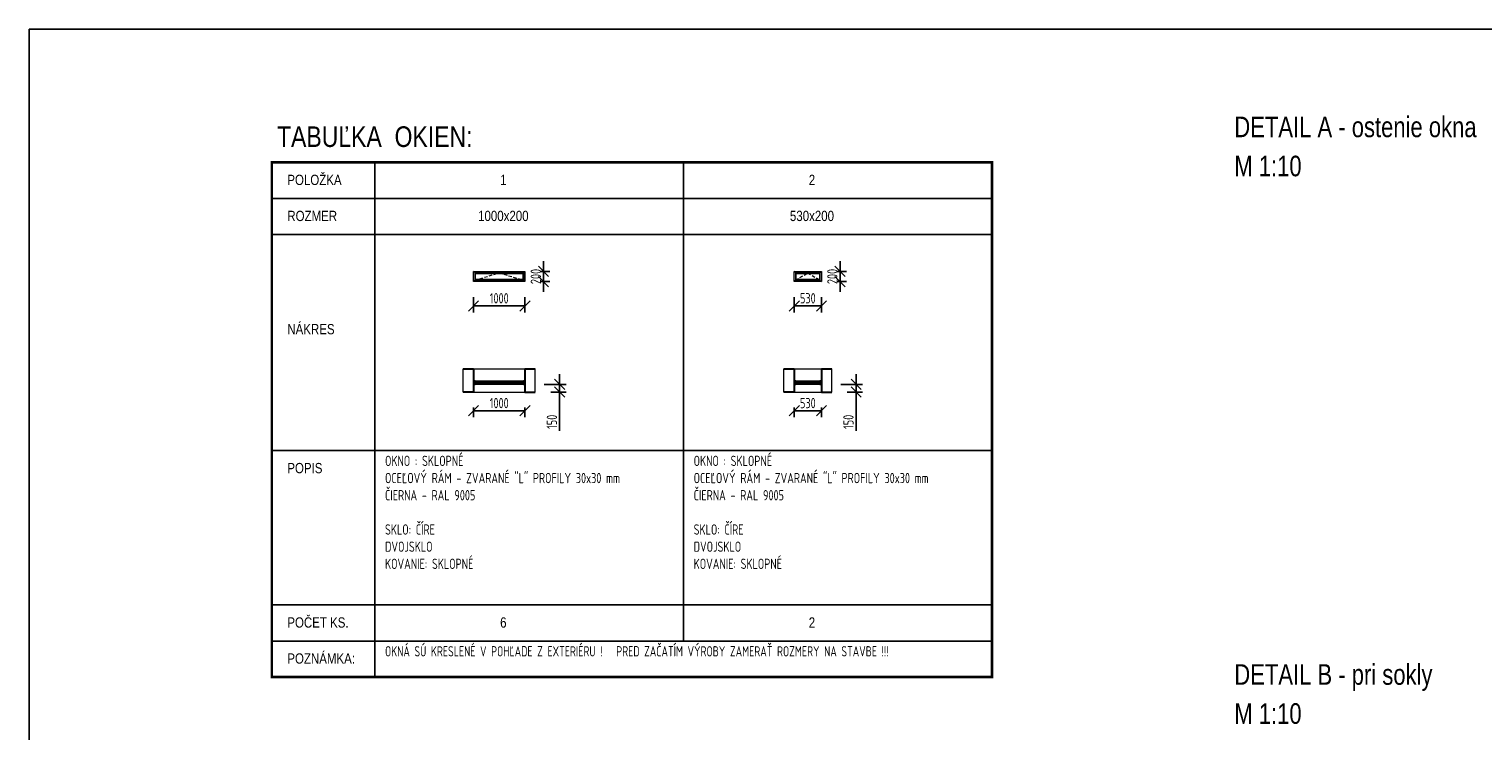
# Model space of a CAD drawing. Header units: millimetres. Extents: x -66400 to 220000, y -39950 to 48800.
# Tile 3 of 48: x -66400 to -38136, y 6813 to 20450. Entities that reach past the tile are written whole.
import ezdxf
from ezdxf.enums import TextEntityAlignment as Align

# ---------------------------------------------------------------- set-up
doc = ezdxf.new("R2010")
doc.units = ezdxf.units.MM
doc.linetypes.add('HIDDEN', pattern=[9.525, 6.35, -3.175])
doc.layers.get('Defpoints').update_dxf_attribs({"color": 161})
for name, color, linetype, lineweight in [('A koty', 7, 'Continuous', 5), ('A okná-dvere', 144, 'Continuous', 9), ('A steny', 30, 'Continuous', 30), ('A tenkeciary', 8, 'Continuous', 9), ('stamp', 1, 'Continuous', 5), ('tenkeciary', 8, 'Continuous', 9)]:
    doc.layers.add(name, color=color, linetype=linetype, lineweight=lineweight)
doc.styles.add('ARIAL', font='arial.ttf', dxfattribs={"height": 2})
doc.styles.add('ISOCP', font='isocp.shx', dxfattribs={"width": 0.8})
doc.styles.add('TUCNE', font='txt', dxfattribs={"width": 0.7, "height": 600})
doc.dimstyles.new('100', dxfattribs={"dimscale": 100, "dimtxt": 2, "dimasz": 2, "dimexe": 1.25, "dimexo": 3, "dimgap": 0.5, "dimtad": 1, "dimdec": 0, "dimrnd": 5, "dimtxsty": 'ISOCP', "dimblk": 'OBLIQUE', "dimcen": 1.4, "dimclrd": 256, "dimclre": 256, "dimclrt": 256, "dimadec": 0, "dimazin": 0, "dimtfac": 1, "dimtdec": 0, "dimtix": 1, "dimtmove": 2, "dimatfit": 0, "dimfxl": 0, "dimarcsym": 0})

# ---------------------------------------------------------------- blocks, each defined once
blk = doc.blocks.new('_Oblique')
at = {"color": 0, "linetype": 'ByBlock', "lineweight": -2}
blk.add_line((-0.5, -0.5), (0.5, 0.5), dxfattribs=at)
blk = doc.blocks.new('*D427')
at = {"layer": 'A koty', "lineweight": -2, "transparency": 16777216}
for p, q in [((-57760, 15243), (-57760, 14945)), ((-57760, 15070), (-56760, 15070)), ((-56760, 15243), (-56760, 14945))]:
    blk.add_line(p, q, dxfattribs=at)
at = {"layer": 'Defpoints', "color": 0, "transparency": 16777216}
for p in [(-57760, 15543), (-56760, 15543), (-56760, 15070)]:
    blk.add_point(p, dxfattribs=at)
at = {"layer": 'A koty', "lineweight": -2, "transparency": 16777216, "xscale": 200, "yscale": 200, "zscale": 200, "rotation": 180}
blk.add_blockref('_Oblique', (-57760, 15070), dxfattribs=at)
at = {"layer": 'A koty', "lineweight": -2, "transparency": 16777216, "xscale": 200, "yscale": 200, "zscale": 200}
blk.add_blockref('_Oblique', (-56760, 15070), dxfattribs=at)
at = {"layer": 'A koty', "transparency": 16777216, "insert": (-57260, 15220), "char_height": 200, "attachment_point": 5, "style": 'ISOCP'}
blk.add_mtext('1000', dxfattribs=at)
blk = doc.blocks.new('*D428')
at = {"layer": 'A koty', "lineweight": -2, "transparency": 16777216}
for p, q in [((-56399, 15743), (-56399, 15943)), ((-56460, 15743), (-56274, 15743)), ((-56399, 15543), (-56399, 15743)), ((-56460, 15543), (-56274, 15543)), ((-56399, 15543), (-56399, 15343))]:
    blk.add_line(p, q, dxfattribs=at)
at = {"layer": 'Defpoints', "color": 0, "transparency": 16777216}
for p in [(-56760, 15743), (-56399, 15743), (-56760, 15543)]:
    blk.add_point(p, dxfattribs=at)
at = {"layer": 'A koty', "lineweight": -2, "transparency": 16777216, "xscale": 200, "yscale": 200, "zscale": 200}
for p, rotation in [((-56399, 15743), 270), ((-56399, 15543), 90)]:
    blk.add_blockref('_Oblique', p, dxfattribs=dict(at, rotation=rotation))
at = {"layer": 'A koty', "transparency": 16777216, "insert": (-56549, 15643), "char_height": 200, "attachment_point": 5, "rotation": 90, "style": 'ISOCP'}
blk.add_mtext('200', dxfattribs=at)
blk = doc.blocks.new('*D429')
at = {"layer": 'A koty', "lineweight": -2, "transparency": 16777216}
for p, q in [((-57760, 13097), (-57760, 12908)), ((-57760, 13033), (-56760, 13033)), ((-56760, 13097), (-56760, 12908))]:
    blk.add_line(p, q, dxfattribs=at)
at = {"layer": 'Defpoints', "color": 0, "transparency": 16777216}
for p in [(-57760, 13397), (-56760, 13397), (-56760, 13033)]:
    blk.add_point(p, dxfattribs=at)
at = {"layer": 'A koty', "lineweight": -2, "transparency": 16777216, "xscale": 200, "yscale": 200, "zscale": 200, "rotation": 180}
blk.add_blockref('_Oblique', (-57760, 13033), dxfattribs=at)
at = {"layer": 'A koty', "lineweight": -2, "transparency": 16777216, "xscale": 200, "yscale": 200, "zscale": 200}
blk.add_blockref('_Oblique', (-56760, 13033), dxfattribs=at)
at = {"layer": 'A koty', "transparency": 16777216, "insert": (-57260, 13183), "char_height": 200, "attachment_point": 5, "style": 'ISOCP'}
blk.add_mtext('1000', dxfattribs=at)
blk = doc.blocks.new('*D430')
at = {"layer": 'A koty', "lineweight": -2, "transparency": 16777216}
for p, q in [((-56086, 13547), (-56086, 13747)), ((-56386, 13547), (-55961, 13547)), ((-56259, 13397), (-55961, 13397)), ((-56086, 13547), (-56086, 13397)), ((-56086, 13397), (-56086, 12641))]:
    blk.add_line(p, q, dxfattribs=at)
at = {"layer": 'Defpoints', "color": 0, "transparency": 16777216}
for p in [(-56760, 13547), (-56559, 13397), (-56086, 13547)]:
    blk.add_point(p, dxfattribs=at)
at = {"layer": 'A koty', "lineweight": -2, "transparency": 16777216, "xscale": 200, "yscale": 200, "zscale": 200}
for p, rotation in [((-56086, 13547), 270), ((-56086, 13397), 90)]:
    blk.add_blockref('_Oblique', p, dxfattribs=dict(at, rotation=rotation))
at = {"layer": 'A koty', "transparency": 16777216, "insert": (-56236, 12819), "char_height": 200, "attachment_point": 5, "rotation": 90, "style": 'ISOCP'}
blk.add_mtext('150', dxfattribs=at)
blk = doc.blocks.new('*D433')
at = {"layer": 'A koty', "lineweight": -2, "transparency": 16777216}
for p, q in [((-51525, 15243), (-51525, 14945)), ((-51525, 15070), (-50995, 15070)), ((-50995, 15243), (-50995, 14945))]:
    blk.add_line(p, q, dxfattribs=at)
at = {"layer": 'Defpoints', "color": 0, "transparency": 16777216}
for p in [(-51525, 15543), (-50995, 15543), (-50995, 15070)]:
    blk.add_point(p, dxfattribs=at)
at = {"layer": 'A koty', "lineweight": -2, "transparency": 16777216, "xscale": 200, "yscale": 200, "zscale": 200, "rotation": 180}
blk.add_blockref('_Oblique', (-51525, 15070), dxfattribs=at)
at = {"layer": 'A koty', "lineweight": -2, "transparency": 16777216, "xscale": 200, "yscale": 200, "zscale": 200}
blk.add_blockref('_Oblique', (-50995, 15070), dxfattribs=at)
at = {"layer": 'A koty', "transparency": 16777216, "insert": (-51260, 15220), "char_height": 200, "attachment_point": 5, "style": 'ISOCP'}
blk.add_mtext('530', dxfattribs=at)
blk = doc.blocks.new('*D434')
at = {"layer": 'A koty', "lineweight": -2, "transparency": 16777216}
for p, q in [((-50634, 15743), (-50634, 15943)), ((-50695, 15743), (-50509, 15743)), ((-50634, 15543), (-50634, 15743)), ((-50695, 15543), (-50509, 15543)), ((-50634, 15543), (-50634, 15343))]:
    blk.add_line(p, q, dxfattribs=at)
at = {"layer": 'Defpoints', "color": 0, "transparency": 16777216}
for p in [(-50995, 15743), (-50634, 15743), (-50995, 15543)]:
    blk.add_point(p, dxfattribs=at)
at = {"layer": 'A koty', "lineweight": -2, "transparency": 16777216, "xscale": 200, "yscale": 200, "zscale": 200}
for p, rotation in [((-50634, 15743), 270), ((-50634, 15543), 90)]:
    blk.add_blockref('_Oblique', p, dxfattribs=dict(at, rotation=rotation))
at = {"layer": 'A koty', "transparency": 16777216, "insert": (-50784, 15643), "char_height": 200, "attachment_point": 5, "rotation": 90, "style": 'ISOCP'}
blk.add_mtext('200', dxfattribs=at)
blk = doc.blocks.new('*D431')
at = {"layer": 'A koty', "lineweight": -2, "transparency": 16777216}
for p, q in [((-51525, 13097), (-51525, 12908)), ((-51525, 13033), (-50995, 13033)), ((-50995, 13097), (-50995, 12908))]:
    blk.add_line(p, q, dxfattribs=at)
at = {"layer": 'Defpoints', "color": 0, "transparency": 16777216}
for p in [(-51525, 13397), (-50995, 13397), (-50995, 13033)]:
    blk.add_point(p, dxfattribs=at)
at = {"layer": 'A koty', "lineweight": -2, "transparency": 16777216, "xscale": 200, "yscale": 200, "zscale": 200, "rotation": 180}
blk.add_blockref('_Oblique', (-51525, 13033), dxfattribs=at)
at = {"layer": 'A koty', "lineweight": -2, "transparency": 16777216, "xscale": 200, "yscale": 200, "zscale": 200}
blk.add_blockref('_Oblique', (-50995, 13033), dxfattribs=at)
at = {"layer": 'A koty', "transparency": 16777216, "insert": (-51260, 13183), "char_height": 200, "attachment_point": 5, "style": 'ISOCP'}
blk.add_mtext('530', dxfattribs=at)
blk = doc.blocks.new('*D432')
at = {"layer": 'A koty', "lineweight": -2, "transparency": 16777216}
for p, q in [((-50321, 13547), (-50321, 13747)), ((-50621, 13547), (-50196, 13547)), ((-50494, 13397), (-50196, 13397)), ((-50321, 13547), (-50321, 13397)), ((-50321, 13397), (-50321, 12641))]:
    blk.add_line(p, q, dxfattribs=at)
at = {"layer": 'Defpoints', "color": 0, "transparency": 16777216}
for p in [(-50995, 13547), (-50794, 13397), (-50321, 13547)]:
    blk.add_point(p, dxfattribs=at)
at = {"layer": 'A koty', "lineweight": -2, "transparency": 16777216, "xscale": 200, "yscale": 200, "zscale": 200}
for p, rotation in [((-50321, 13547), 270), ((-50321, 13397), 90)]:
    blk.add_blockref('_Oblique', p, dxfattribs=dict(at, rotation=rotation))
at = {"layer": 'A koty', "transparency": 16777216, "insert": (-50471, 12819), "char_height": 200, "attachment_point": 5, "rotation": 90, "style": 'ISOCP'}
blk.add_mtext('150', dxfattribs=at)

msp = doc.modelspace()

# ---------------------------------------------------------------- linework, layer by layer
for p, q in [((-59680, 7860), (-59680, 17860)), ((-53680, 17860), (-53680, 8560)), ((-61680, 17160), (-47680, 17160)), ((-61680, 16460), (-47680, 16460)), ((-57760, 13797.2), (-57760, 13397.2)), ((-51525, 13797.2), (-51525, 13397.2)), ((-61680, 12260), (-47680, 12260)), ((-61680, 9260), (-47680, 9260)), ((-61680, 8560), (-47680, 8560))]:
    msp.add_line(p, q)
at = {"const_width": 50}
msp.add_lwpolyline([(-61680, 7860), (-47680, 7860), (-47680, 17860), (-61680, 17860)], close=True, dxfattribs=at)
at = {"layer": 'A okná-dvere'}
for p, q in [((-57760, 15692.7), (-57760, 15742.7)), ((-51525, 15692.7), (-51525, 15742.7))]:
    msp.add_line(p, q, dxfattribs=at)
for points in [[(-57760, 15742.7), (-56760, 15742.7), (-56760, 15542.7), (-57760, 15542.7), (-57760, 15742.7)], [(-57730, 15712.7), (-57760, 15742.7)], [(-57730, 15572.7), (-57760, 15542.7)], [(-56790, 15712.7), (-56760, 15742.7)], [(-56790, 15572.7), (-56760, 15542.7)], [(-51525, 15742.7), (-50995, 15742.7), (-50995, 15542.7), (-51525, 15542.7), (-51525, 15742.7)], [(-51495, 15712.7), (-51525, 15742.7)], [(-51495, 15572.7), (-51525, 15542.7)], [(-51025, 15712.7), (-50995, 15742.7)], [(-51025, 15572.7), (-50995, 15542.7)], [(-57760, 13617.2), (-56760, 13617.2)], [(-57760, 13547.2), (-57730, 13547.2), (-57730, 13617.2), (-57760, 13617.2), (-57760, 13547.2)], [(-56760, 13547.2), (-57760, 13547.2), (-57760, 13607.2)], [(-57730, 13597.2), (-56790, 13597.2)], [(-56790, 13567.2), (-57730, 13567.2)], [(-56790, 13547.2), (-56760, 13547.2), (-56760, 13617.2), (-56790, 13617.2), (-56790, 13547.2)], [(-51525, 13617.2), (-50995, 13617.2)], [(-51525, 13547.2), (-51495, 13547.2), (-51495, 13617.2), (-51525, 13617.2), (-51525, 13547.2)], [(-50995, 13547.2), (-51525, 13547.2), (-51525, 13607.2)], [(-51495, 13597.2), (-51025, 13597.2)], [(-51025, 13567.2), (-51495, 13567.2)], [(-51025, 13547.2), (-50995, 13547.2), (-50995, 13617.2), (-51025, 13617.2), (-51025, 13547.2)]]:
    msp.add_lwpolyline(points, dxfattribs=at)
for points in [[(-57730, 15712.7), (-56790, 15712.7), (-56790, 15572.7), (-57730, 15572.7)], [(-57720, 15702.7), (-56800, 15702.7), (-56800, 15582.7), (-57720, 15582.7)], [(-51495, 15712.7), (-51025, 15712.7), (-51025, 15572.7), (-51495, 15572.7)], [(-51485, 15702.7), (-51035, 15702.7), (-51035, 15582.7), (-51485, 15582.7)]]:
    msp.add_lwpolyline(points, close=True, dxfattribs=at)
at = {"layer": 'A okná-dvere', "linetype": 'HIDDEN', "ltscale": 10}
for points in [[(-57730, 15572.7), (-57260, 15712.7), (-56790, 15572.7)], [(-51495, 15572.7), (-51260, 15712.7), (-51025, 15572.7)]]:
    msp.add_lwpolyline(points, dxfattribs=at)
at = {"layer": 'A steny'}
for p, q in [((-57960, 13847.2), (-57760, 13847.2)), ((-57760, 13847.2), (-57760, 13397.2)), ((-56760, 13847.2), (-56760, 13397.2)), ((-56760, 13847.2), (-56560, 13847.2)), ((-56760, 13847.2), (-56760, 13397.2)), ((-51725, 13847.2), (-51525, 13847.2)), ((-51525, 13847.2), (-51525, 13397.2)), ((-50995, 13847.2), (-50995, 13397.2)), ((-50995, 13847.2), (-50795, 13847.2)), ((-50995, 13847.2), (-50995, 13397.2)), ((-57760, 13397.2), (-57960, 13397.2)), ((-56760, 13397.2), (-56558.9, 13397.2)), ((-51525, 13397.2), (-51725, 13397.2)), ((-50995, 13397.2), (-50793.9, 13397.2))]:
    msp.add_line(p, q, dxfattribs=at)
at = {"layer": 'A tenkeciary'}
for p, q in [((-57960, 13397.2), (-57960, 13847.2)), ((-57760, 13847.2), (-56760, 13847.2)), ((-56558.9, 13397.2), (-56558.9, 13847.2)), ((-51725, 13397.2), (-51725, 13847.2)), ((-51525, 13847.2), (-50995, 13847.2)), ((-50793.9, 13397.2), (-50793.9, 13847.2))]:
    msp.add_line(p, q, dxfattribs=at)
at = {"layer": 'A tenkeciary', "ltscale": 10}
for p, q in [((-57760, 13397.2), (-56760, 13397.2)), ((-51525, 13397.2), (-50995, 13397.2))]:
    msp.add_line(p, q, dxfattribs=at)
at = {"layer": 'Defpoints'}
msp.add_lwpolyline([(-66400, 20450), (-3400, 20450), (-3400, -9250), (-66400, -9250)], close=True, dxfattribs=at)
at = {"layer": 'tenkeciary'}
for p, q in [((-57760, 13397.2), (-57960, 13397.2)), ((-51525, 13397.2), (-51725, 13397.2))]:
    msp.add_line(p, q, dxfattribs=at)

# ---------------------------------------------------------------- texts
at = {"char_height": 200, "width": 12313.575, "attachment_point": 1, "style": 'ISOCP'}
for s, insert in [('\\A1;OKNO : SKLOPNÉ \\POCEĽOVÝ RÁM - ZVARANÉ "L" PROFILY 30x30 mm\\PČIERNA - RAL 9005\\P \\PSKLO: ČÍRE\\PDVOJSKLO\\PKOVANIE: SKLOPNÉ', (-59480, 12160)), ('\\A1;OKNO : SKLOPNÉ \\POCEĽOVÝ RÁM - ZVARANÉ "L" PROFILY 30x30 mm\\PČIERNA - RAL 9005\\P \\PSKLO: ČÍRE\\PDVOJSKLO\\PKOVANIE: SKLOPNÉ', (-53480, 12160)), ('{\\W0.78;OKNÁ SÚ KRESLENÉ V POHĽADE Z EXTERIÉRU !   PRED ZAČATÍM VÝROBY ZAMERAŤ ROZMERY NA STAVBE !!!}', (-59480, 8460))]:
    msp.add_mtext(s, dxfattribs=dict(at, insert=insert))
at = {"layer": 'stamp', "style": 'TUCNE', "width": 0.8}
for s, p in [('DETAIL A - ostenie okna', (-42969.4, 18349.8)), ('M 1:10', (-42969.4, 17590.1)), ('DETAIL B - pri sokly', (-42969.4, 7709.8)), ('M 1:10', (-42969.4, 6950.1))]:
    msp.add_text(s, height=400, dxfattribs=at).set_placement(p)
at = {"layer": 'stamp', "color": 7, "style": 'ARIAL', "width": 0.8}
msp.add_text('TABUĽKA  OKIEN:', height=400, dxfattribs=at).set_placement((-61580, 18160))
for s, p in [('POLOŽKA', (-61380, 17360)), ('ROZMER', (-61380, 16660)), ('NÁKRES', (-61380, 14460)), ('POPIS', (-61380, 11760)), ('POČET KS.', (-61380, 8760)), ('POZNÁMKA:', (-61380, 8060))]:
    msp.add_text(s, height=200, dxfattribs=at).set_placement(p, align=Align.BOTTOM_LEFT)
for s, p in [('1', (-57180, 17360)), ('2', (-51180, 17360)), ('1000x200', (-57180, 16660)), ('530x200', (-51180, 16660)), ('6', (-57180, 8760)), ('2', (-51180, 8760))]:
    msp.add_text(s, height=200, dxfattribs=at).set_placement(p, align=Align.BOTTOM_CENTER)

# ---------------------------------------------------------------- dimensions: what is measured, and where the dimension line sits
at = {"layer": 'A koty'}
for base, p1, p2, picture, middle in [((-56398.9, 15742.7), (-56760, 15542.7), (-56760, 15742.7), '*D428', (-56549, 15642.7)), ((-50633.9, 15742.7), (-50995, 15542.7), (-50995, 15742.7), '*D434', (-50784, 15642.7))]:
    dim = msp.add_linear_dim(base=base, p1=p1, p2=p2, angle=90, dimstyle='100', dxfattribs=at)
    dim.commit()
    dim.dimension.update_dxf_attribs({"geometry": picture, "text_midpoint": middle})
for base, p1, p2, picture, middle in [((-56760, 15070), (-57760, 15542.7), (-56760, 15542.7), '*D427', (-57260, 15220)), ((-50995, 15070), (-51525, 15542.7), (-50995, 15542.7), '*D433', (-51260, 15220)), ((-56760, 13033.5), (-57760, 13397.2), (-56760, 13397.2), '*D429', (-57260, 13183.5)), ((-50995, 13033.5), (-51525, 13397.2), (-50995, 13397.2), '*D431', (-51260, 13183.5))]:
    dim = msp.add_linear_dim(base=base, p1=p1, p2=p2, dimstyle='100', dxfattribs=at)
    dim.commit()
    dim.dimension.update_dxf_attribs({"geometry": picture, "text_midpoint": middle})
for base, p1, p2, picture, middle in [((-56085.7, 13547.2), (-56558.9, 13397.2), (-56760, 13547.2), '*D430', (-56085.7, 12819.1)), ((-50320.7, 13547.2), (-50793.9, 13397.2), (-50995, 13547.2), '*D432', (-50320.7, 12819.1))]:
    dim = msp.add_linear_dim(base=base, p1=p1, p2=p2, angle=90, dimstyle='100', override={"dimtmove": 0}, dxfattribs=at)
    dim.commit()
    dim.dimension.update_dxf_attribs({"geometry": picture, "text_midpoint": middle, "dimtype": 160})

doc.saveas('drawing.dxf')
